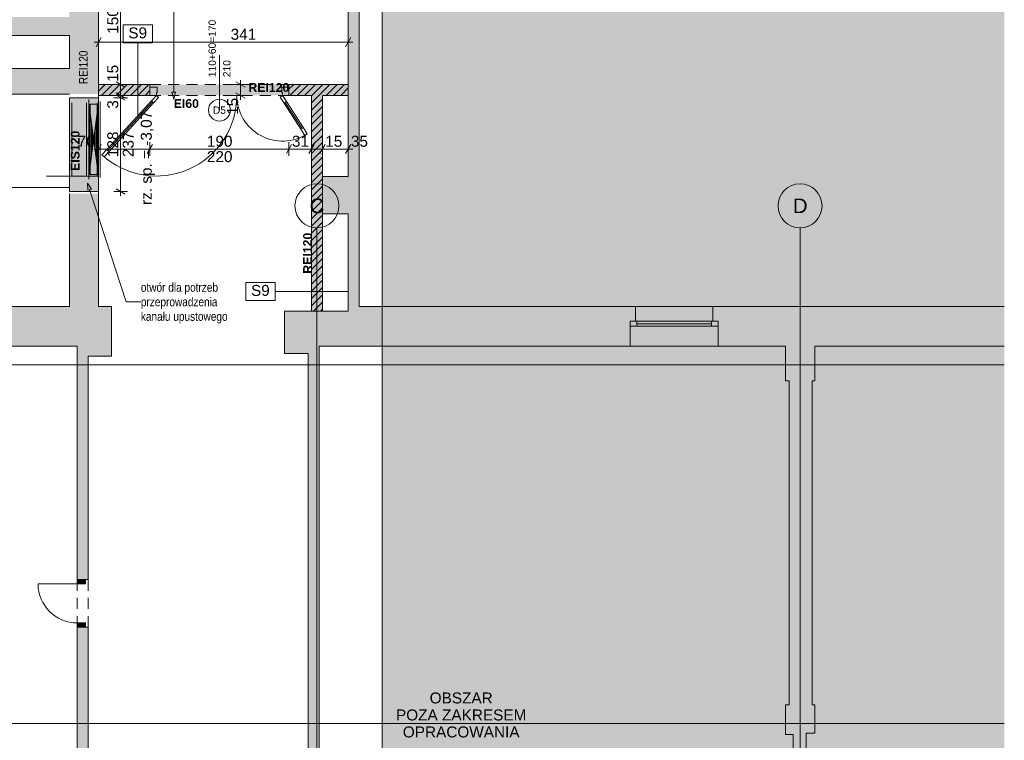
# Paper-space layout 'A-29 RZUT - PIĘTRO -1' of a CAD drawing. Header units: millimetres. Extents: x 0 to 950, y 0 to 750.
# Tile 15 of 24: x 266 to 535, y 301 to 498. Entities that reach past the tile are written whole.
import ezdxf
from ezdxf.xclip import XClip

# ---------------------------------------------------------------- set-up
doc = ezdxf.new("R2010")
doc.units = ezdxf.units.MM
doc.header["$MEASUREMENT"] = 0
doc.header["$XCLIPFRAME"] = 0
for name, pattern in [('DASHDOTX2', [1000, 500, -250, 0, -250]), ('Przer. długie kreski', [2.5, 1.5, -1]), ('PRZERYWANA_DU_A', [550, 350, -200])]:
    doc.linetypes.add(name, pattern=pattern)
for name, color, linetype, lineweight, true_color in [('A_opis ścian_Nr_pióra__19', 7, 'Continuous', 5, 0x191919), ('A_opis_Nr_pióra__255', 7, 'Continuous', 15, 0x242424), ('A_opis_Nr_pióra__7', 7, 'Continuous', 18, 0x171717), ('A_opis_Nr_pióra__8', 7, 'Continuous', 13, 0x4c4c4c), ('A_osie_Nr_pióra__16', 7, 'Continuous', 5, 0x0f0f0f), ('A_osie_Nr_pióra__76', 7, 'Continuous', 5, 0x2d2d2d), ('A_ppoż proj_Nr_pióra__8', 7, 'Continuous', 13, 0x4c4c4c), ('A_ppoż_Nr_pióra__8', 7, 'Continuous', 13, 0x4c4c4c), ('A_sanitarne_Nr_pióra__6', 7, 'Continuous', 13, 0xa9a9a9), ('A_STAN DO PB_Nr_pióra__8', 7, 'Continuous', 13, 0x4c4c4c), ('A_ściany_Nr_pióra__10', 7, 'Continuous', 13, 0x4b4b4b), ('Okna Archicada_Nr_pióra__19', 7, 'Continuous', 5, 0x191919)]:
    doc.layers.add(name, color=color, linetype=linetype, lineweight=lineweight, true_color=true_color)
for name, color, linetype in [('A_ppoż', 7, 'Continuous'), ('A_ppoż proj', 7, 'Continuous'), ('A_ściany', 7, 'Continuous'), ('A_ściany proj', 7, 'Continuous'), ('Drzwi Archicad', 7, 'Continuous')]:
    doc.layers.add(name, color=color, linetype=linetype)
for name, color, linetype, lineweight in [('A_ppoż_Nr_pióra__2', 8, 'Continuous', 13), ('A_wymiary_Nr_pióra__1', 7, 'Continuous', 20), ('A_wymiary_Nr_pióra__2', 8, 'Continuous', 13), ('A_ściany proj_Nr_pióra__1', 7, 'Continuous', 20), ('A_ściany_Nr_pióra__1', 7, 'Continuous', 20), ('Drzwi Archicad_Nr_pióra__1', 7, 'Continuous', 20), ('Drzwi Archicad_Nr_pióra__3', 252, 'Continuous', 13), ('Znaczniki drzwi Archicada_Nr_pióra__3', 252, 'Continuous', 13)]:
    doc.layers.add(name, color=color, linetype=linetype, lineweight=lineweight)
doc.styles.add('STYL_AUTOMATYCZNY_1', font='arial.ttf')
doc.styles.add('STYL_AUTOMATYCZNY_2', font='ARIALN.TTF')
doc.styles.add('STYL_AUTOMATYCZNY_3', font='arial.ttf')
doc.styles.add('STYL_AUTOMATYCZNY_4', font='arial.ttf')
doc.styles.add('STYL_AUTOMATYCZNY_5', font='arial.ttf')
pattern_1 = [(45, (-3203.2107, -656.7228), (-0.9899495, 0.9899495), [])]

# ---------------------------------------------------------------- blocks, each defined once
blk = doc.blocks.new('Rysunek_1_1', base_point=(-3203.21, -656.72))
at = {"layer": 'A_ppoż', "linetype": 'Continuous', "lineweight": 0, "true_color": 0x484848}
blk.add_hatch(color=251, dxfattribs=at).paths.add_polyline_path([(365.17, 519.05), (365.17, 291.43), (535.17, 291.43), (535.17, 519.05)])
at = {"layer": 'A_ppoż proj', "linetype": 'Continuous', "lineweight": 0, "true_color": 0x121212}
for points in [[(287.76, 476.98), (345.94, 476.98), (345.94, 419.03), (345.94, 418.03), (348.94, 418.03), (348.94, 476.98), (355.94, 476.98), (355.94, 479.98), (287.76, 479.98)], [(279.76, 450.78), (287.76, 450.78), (287.76, 476.38), (279.76, 476.38)]]:
    blk.add_hatch(color=250, dxfattribs=at).paths.add_polyline_path(points)
at = {"layer": 'A_ściany', "linetype": 'Continuous', "lineweight": 0, "true_color": 0x000000}
for points in [[(355.94, 454.81), (358.94, 454.81), (358.94, 519.05), (355.94, 519.05)], [(279.76, 477.38), (287.76, 477.38), (287.76, 509.98), (279.76, 509.98)], [(226.76, 493.38), (279.76, 493.38), (279.76, 498.38), (226.76, 498.38)], [(219.76, 477.38), (279.76, 477.38), (279.76, 484.38), (226.76, 484.38)], [(358.94, 444.69), (358.94, 454.81), (348.94, 454.81), (348.94, 444.69)], [(279.76, 450.18), (279.76, 419.33), (287.76, 419.33), (287.76, 450.18)], [(358.94, 419.33), (358.94, 444.69), (355.94, 444.69), (355.94, 419.33)], [(281.88, 408.53), (291.28, 419.33), (258.98, 419.33), (258.98, 415.33), (260.38, 415.33), (260.38, 408.53)], [(291.28, 405.79), (291.28, 419.33), (281.88, 408.53), (281.88, 405.79)], [(338.5, 408.53), (355.94, 408.53), (363.77, 408.53), (363.77, 419.33), (355.94, 419.33), (355.94, 418.03), (338.5, 418.03)], [(432.98, 408.53), (432.98, 415.33), (434.38, 415.33), (434.38, 419.33), (363.77, 419.33), (363.77, 408.53)], [(455.58, 419.33), (455.58, 415.33), (456.98, 415.33), (456.98, 408.53), (535.17, 408.53), (535.17, 419.33)], [(348, 406.53), (348, 408.53), (338.5, 408.53), (338.5, 406.53)], [(348, 287.29), (348, 406.53), (345, 406.53), (345, 283.91)], [(483.38, 399.07), (483.38, 408.53), (475.38, 408.53), (475.38, 399.07)], [(284.88, 405.79), (281.88, 405.79), (281.88, 344.79), (284.88, 344.79)], [(482.66, 310.49), (482.66, 399.07), (476.38, 399.07), (476.38, 310.49)], [(281.88, 331.71), (281.88, 283.05), (284.88, 280.05), (284.88, 331.71)], [(483.38, 302.79), (483.38, 310.49), (475.38, 310.49), (475.38, 302.79)], [(481.08, 302.41), (481.08, 302.79), (475.38, 302.79), (475.38, 302.41)], [(481.08, 282.93), (481.08, 302.41), (477.48, 302.41), (477.48, 282.93)]]:
    blk.add_hatch(color=18, dxfattribs=at).paths.add_polyline_path(points)
at = {"layer": 'A_ściany proj', "linetype": 'Continuous', "lineweight": 0, "true_color": 0x000000}
h = blk.add_hatch(dxfattribs=at)
h.set_pattern_fill('bloczki_ceramiczne_0001', color=18, style=0, pattern_type=2)
h.set_pattern_definition(pattern_1)
h.paths.add_polyline_path([(287.76, 476.98), (301.76, 476.98), (301.76, 479.98), (287.76, 479.98)])
h = blk.add_hatch(dxfattribs=at)
h.set_pattern_fill('bloczki_ceramiczne_0001', color=18, style=0, pattern_type=2)
h.set_pattern_definition(pattern_1)
h.paths.add_polyline_path([(339.76, 476.98), (355.94, 476.98), (355.94, 479.98), (339.76, 479.98)])
h = blk.add_hatch(dxfattribs=at)
h.set_pattern_fill('bloczki_ceramiczne_0001', color=18, style=0, pattern_type=2)
h.set_pattern_definition(pattern_1)
h.paths.add_polyline_path([(345.94, 476.98), (345.94, 418.03), (348.94, 418.03), (348.94, 476.98)])
at = {"layer": 'Drzwi Archicad', "linetype": 'Continuous', "lineweight": 0, "true_color": 0xfdfdfd}
for points in [[(281.88, 344.79), (281.88, 343.59), (284.18, 343.59), (284.18, 344.79)], [(284.18, 331.71), (284.18, 332.91), (281.88, 332.91), (281.88, 331.71)]]:
    blk.add_hatch(color=7, dxfattribs=at).paths.add_polyline_path(points)
at = {"layer": 'A_opis ścian_Nr_pióra__19', "color": 250, "linetype": 'Continuous', "lineweight": 5, "ltscale": 2, "true_color": 0x191919}
for p, q in [((302.43, 496.27), (294.43, 496.27)), ((294.43, 496.27), (294.43, 491.32)), ((302.43, 491.32), (302.43, 496.27)), ((294.43, 491.32), (302.43, 491.32)), ((298.43, 491.32), (298.43, 471.32)), ((335.94, 425.91), (327.94, 425.91)), ((327.94, 425.91), (327.94, 420.96)), ((335.94, 420.96), (335.94, 425.91)), ((335.94, 423.44), (355.94, 423.44)), ((327.94, 420.96), (335.94, 420.96))]:
    blk.add_line(p, q, dxfattribs=at)
at = {"layer": 'A_opis_Nr_pióra__255', "color": 250, "linetype": 'Continuous', "lineweight": 15, "ltscale": 2, "true_color": 0x242424}
for p, q in [((308.28, 477.85), (308.28, 511.41)), ((307.78, 477.85), (308.78, 477.85)), ((308.28, 475.98), (307.78, 477.85)), ((308.28, 475.98), (308.78, 477.85)), ((284.73, 453.04), (285.78, 451.42)), ((284.73, 453.04), (284.83, 451.11)), ((285.78, 451.42), (284.83, 451.11)), ((285.3, 451.26), (295.27, 420.58)), ((295.27, 420.58), (299.29, 420.58))]:
    blk.add_line(p, q, dxfattribs=at)
at = {"layer": 'A_osie_Nr_pióra__16', "color": 250, "linetype": 'DASHDOTX2', "lineweight": 5, "ltscale": 2, "true_color": 0x0f0f0f}
for p, q in [((347.38, 400.34), (347.38, 440.84)), ((479.38, 400.34), (479.38, 440.84)), ((535.17, 403.43), (86.77, 403.43)), ((347.38, 400.34), (347.38, 101.43)), ((479.38, 400.34), (479.38, 101.43)), ((535.17, 305.43), (86.77, 305.43))]:
    blk.add_line(p, q, dxfattribs=at)
for p in [(347.38, 400.34), (347.38, 400.34), (479.38, 400.34), (479.38, 400.34)]:
    blk.add_point(p, dxfattribs=at)
at = {"layer": 'A_osie_Nr_pióra__76', "color": 250, "linetype": 'Continuous', "lineweight": 5, "ltscale": 2, "true_color": 0x2d2d2d}
for centre in [(347.38, 446.84), (479.38, 446.84)]:
    blk.add_circle(centre, 6, dxfattribs=at)
at = {"layer": 'A_ppoż_Nr_pióra__2', "color": 8, "linetype": 'PRZERYWANA_DU_A', "lineweight": 13, "ltscale": 2, "flags": 128}
blk.add_lwpolyline([(535.17, 291.43), (365.17, 291.43), (365.17, 519.05)], dxfattribs=at)
at = {"layer": 'A_sanitarne_Nr_pióra__6', "color": 253, "linetype": 'Continuous', "lineweight": 13, "ltscale": 2, "true_color": 0xa9a9a9}
for p, q in [((280.46, 474.98), (280.46, 454.98)), ((284.46, 474.98), (284.46, 454.98)), ((285.06, 475.88), (285.06, 454.08)), ((285.06, 454.98), (287.76, 474.98)), ((287.76, 454.98), (285.06, 474.98)), ((285.14, 455.57), (285.14, 474.39)), ((287.41, 474.58), (285.41, 474.58)), ((285.41, 474.58), (285.41, 455.38)), ((287.36, 454.98), (287.36, 474.98)), ((287.41, 455.38), (287.41, 474.58)), ((287.68, 455.57), (287.68, 474.39)), ((287.76, 454.08), (287.76, 475.88)), ((288.16, 454.58), (288.16, 475.38)), ((285.46, 457.93), (285.46, 472.04)), ((287.37, 457.93), (287.37, 472.04)), ((285.78, 460.28), (285.78, 469.68)), ((287.05, 460.28), (287.05, 469.68)), ((286.1, 462.63), (286.1, 467.33)), ((286.73, 462.63), (286.73, 467.33)), ((273.56, 454.98), (287.76, 454.98)), ((285.41, 455.38), (287.41, 455.38))]:
    blk.add_line(p, q, dxfattribs=at)
at = {"layer": 'A_STAN DO PB_Nr_pióra__8', "color": 251, "linetype": 'PRZERYWANA_DU_A', "lineweight": 13, "ltscale": 2, "true_color": 0x4c4c4c}
blk.add_line((229.46, 451.88), (279.76, 451.88), dxfattribs=at)
at = {"layer": 'A_wymiary_Nr_pióra__1', "color": 7, "linetype": 'Continuous', "lineweight": 20, "ltscale": 2}
for p, q in [((288.48, 492.8), (287.04, 490.3)), ((355.22, 490.3), (356.66, 492.8)), ((292.51, 480.7), (295.01, 479.26)), ((327.75, 479.26), (325.25, 480.7)), ((292.51, 477.7), (295.01, 476.26)), ((295.01, 475.66), (292.51, 477.1)), ((325.25, 477.7), (327.75, 476.26)), ((288.48, 463.59), (287.04, 461.09)), ((302.48, 463.59), (301.04, 461.09)), ((340.48, 463.59), (339.04, 461.09)), ((346.67, 463.59), (345.22, 461.09)), ((349.67, 463.59), (348.22, 461.09)), ((355.22, 461.09), (356.66, 463.59)), ((292.51, 451.5), (295.01, 450.06))]:
    blk.add_line(p, q, dxfattribs=at)
at = {"layer": 'A_wymiary_Nr_pióra__2', "color": 8, "linetype": 'Continuous', "lineweight": 13, "ltscale": 2}
for p, q in [((293.76, 479.98), (293.76, 509.98)), ((287.76, 489.68), (287.76, 493.43)), ((355.94, 489.68), (355.94, 493.43)), ((286.54, 491.55), (287.76, 491.55)), ((287.76, 491.55), (355.94, 491.55)), ((355.94, 491.55), (357.17, 491.55)), ((295.64, 479.98), (291.89, 479.98)), ((293.76, 476.98), (293.76, 479.98)), ((328.38, 479.98), (324.63, 479.98)), ((326.5, 479.98), (326.5, 481.2)), ((326.5, 476.98), (326.5, 479.98)), ((295.64, 476.98), (291.89, 476.98)), ((295.64, 476.38), (291.89, 476.38)), ((293.76, 476.38), (293.76, 476.98)), ((293.76, 450.78), (293.76, 476.38)), ((328.38, 476.98), (324.63, 476.98)), ((326.5, 475.76), (326.5, 476.98)), ((287.76, 460.46), (287.76, 464.21)), ((301.76, 460.46), (301.76, 464.21)), ((339.76, 460.46), (339.76, 464.21)), ((345.94, 460.46), (345.94, 464.21)), ((348.94, 460.46), (348.94, 464.21)), ((355.94, 460.46), (355.94, 464.21)), ((286.54, 462.34), (287.76, 462.34)), ((287.76, 462.34), (301.76, 462.34)), ((301.76, 462.34), (339.76, 462.34)), ((339.76, 462.34), (345.94, 462.34)), ((345.94, 462.34), (348.94, 462.34)), ((348.94, 462.34), (355.94, 462.34)), ((355.94, 462.34), (357.17, 462.34)), ((295.64, 450.78), (291.89, 450.78)), ((293.76, 449.56), (293.76, 450.78))]:
    blk.add_line(p, q, dxfattribs=at)
at = {"layer": 'A_ściany proj_Nr_pióra__1', "color": 7, "linetype": 'Continuous', "lineweight": 20, "ltscale": 2}
for p, q in [((301.76, 479.28), (301.76, 479.98)), ((301.76, 476.98), (301.76, 479.28)), ((339.76, 479.28), (339.76, 479.98)), ((339.76, 476.98), (339.76, 479.28))]:
    blk.add_line(p, q, dxfattribs=at)
at = {"layer": 'A_ściany proj_Nr_pióra__1', "color": 7, "linetype": 'Continuous', "lineweight": 20, "ltscale": 2, "flags": 128}
for points in [[(301.76, 479.98), (287.76, 479.98)], [(287.76, 479.98), (287.76, 476.98)], [(355.94, 479.98), (339.76, 479.98)], [(355.94, 476.98), (355.94, 479.98)], [(287.76, 476.98), (301.76, 476.98)], [(339.76, 476.98), (345.94, 476.98)], [(345.94, 476.98), (345.94, 418.03)], [(348.94, 476.98), (355.94, 476.98)], [(348.94, 418.03), (348.94, 476.98)], [(345.94, 418.03), (348.94, 418.03)]]:
    blk.add_lwpolyline(points, dxfattribs=at)
at = {"layer": 'A_ściany_Nr_pióra__1', "color": 7, "linetype": 'Continuous', "lineweight": 20, "ltscale": 2}
for p, q in [((282.36, 476.38), (279.76, 476.38)), ((282.36, 476.38), (287.76, 476.38)), ((282.36, 450.78), (279.76, 450.78)), ((282.36, 450.78), (287.76, 450.78)), ((434.38, 419.33), (434.38, 415.33)), ((455.58, 419.33), (455.58, 415.33)), ((434.38, 415.33), (432.98, 415.33)), ((432.98, 415.33), (432.98, 408.53)), ((455.58, 415.33), (456.98, 415.33)), ((456.98, 415.33), (456.98, 408.53)), ((281.88, 344.79), (281.88, 345.73)), ((281.88, 344.79), (284.18, 344.79)), ((284.18, 344.79), (284.88, 344.79)), ((284.88, 344.79), (284.88, 345.53)), ((281.88, 331.71), (281.88, 330.77)), ((281.88, 331.71), (284.18, 331.71)), ((284.18, 331.71), (284.88, 331.71)), ((284.88, 331.71), (284.88, 330.97))]:
    blk.add_line(p, q, dxfattribs=at)
at = {"layer": 'A_ściany_Nr_pióra__1', "color": 7, "linetype": 'Continuous', "lineweight": 20, "ltscale": 2, "flags": 128}
for points in [[(355.94, 519.05), (355.94, 454.81)], [(358.94, 454.81), (358.94, 519.05)], [(287.76, 476.38), (287.76, 509.98)], [(226.76, 493.38), (279.76, 493.38)], [(279.76, 493.38), (279.76, 484.38)], [(279.76, 484.38), (226.76, 484.38)], [(219.76, 477.38), (279.76, 477.38)], [(355.94, 454.81), (348.94, 454.81)], [(348.94, 454.81), (348.94, 444.69)], [(358.94, 444.69), (358.94, 454.81)], [(279.76, 450.18), (279.76, 419.33)], [(287.76, 419.33), (287.76, 450.78)], [(348.94, 444.69), (355.94, 444.69)], [(355.94, 444.69), (355.94, 419.33)], [(358.94, 419.33), (358.94, 444.69)], [(279.76, 419.33), (258.98, 419.33)], [(291.28, 419.33), (287.76, 419.33)], [(291.28, 405.79), (291.28, 419.33)], [(355.94, 418.03), (338.5, 418.03)], [(338.5, 418.03), (338.5, 408.53)], [(355.94, 419.33), (355.94, 418.03)], [(363.77, 419.33), (358.94, 419.33)], [(434.38, 419.33), (363.77, 419.33)], [(535.17, 419.33), (455.58, 419.33)], [(260.38, 408.53), (281.88, 408.53)], [(281.88, 408.53), (281.88, 405.79)], [(338.5, 408.53), (338.5, 406.53)], [(338.5, 406.53), (345, 406.53)], [(345, 406.53), (345, 283.91)], [(348, 406.53), (348, 408.53)], [(348, 408.53), (355.94, 408.53)], [(348, 287.29), (348, 406.53)], [(355.94, 408.53), (363.77, 408.53)], [(363.77, 408.53), (432.98, 408.53)], [(456.98, 408.53), (475.38, 408.53)], [(475.38, 408.53), (475.38, 399.07)], [(483.38, 408.53), (535.17, 408.53)], [(483.38, 399.07), (483.38, 408.53)], [(281.88, 405.79), (281.88, 344.79)], [(284.88, 344.79), (284.88, 405.79)], [(284.88, 405.79), (291.28, 405.79)], [(475.38, 399.07), (476.38, 399.07)], [(476.38, 399.07), (476.38, 310.49)], [(482.66, 310.49), (482.66, 399.07)], [(482.66, 399.07), (483.38, 399.07)], [(281.88, 331.71), (281.88, 298.75)], [(284.88, 280.05), (284.88, 331.71)], [(476.38, 310.49), (475.38, 310.49)], [(475.38, 310.49), (475.38, 302.79)], [(483.38, 310.49), (482.66, 310.49)], [(483.38, 302.79), (483.38, 310.49)], [(475.38, 302.79), (475.38, 302.41)], [(475.38, 302.41), (477.48, 302.41)], [(477.48, 302.41), (477.48, 286.49)], [(481.08, 302.41), (481.08, 302.79)], [(481.08, 302.79), (483.38, 302.79)], [(481.08, 286.46), (481.08, 302.41)]]:
    blk.add_lwpolyline(points, dxfattribs=at)
at = {"layer": 'A_ściany_Nr_pióra__10', "color": 251, "linetype": 'Przer. długie kreski', "lineweight": 13, "ltscale": 2, "true_color": 0x4b4b4b}
for p, q in [((281.88, 331.71), (281.88, 344.79)), ((284.88, 331.71), (284.88, 344.79))]:
    blk.add_line(p, q, dxfattribs=at)
at = {"layer": 'Drzwi Archicad_Nr_pióra__1', "color": 7, "linetype": 'Continuous', "lineweight": 20, "ltscale": 2}
for p, q in [((281.88, 344.79), (281.88, 345.73)), ((281.88, 344.79), (281.88, 345.73)), ((281.88, 344.79), (281.88, 343.59)), ((284.18, 344.79), (281.88, 344.79)), ((281.88, 344.79), (284.18, 344.79)), ((281.88, 344.79), (284.18, 344.79)), ((284.18, 343.59), (284.18, 344.79)), ((284.18, 344.79), (284.88, 344.79)), ((284.18, 344.79), (284.88, 344.79)), ((284.88, 344.79), (284.88, 345.53)), ((284.88, 344.79), (284.88, 345.53)), ((281.88, 343.59), (271.2, 343.59)), ((281.88, 343.59), (284.18, 343.59)), ((284.18, 332.91), (281.88, 332.91)), ((281.88, 332.91), (281.88, 331.71)), ((281.88, 331.71), (284.18, 331.71)), ((281.88, 331.71), (284.18, 331.71)), ((281.88, 331.71), (284.18, 331.71)), ((281.88, 331.71), (281.88, 330.77)), ((281.88, 331.71), (281.88, 330.77)), ((284.18, 331.71), (284.18, 332.91)), ((284.18, 331.71), (284.88, 331.71)), ((284.18, 331.71), (284.88, 331.71)), ((284.88, 331.71), (284.88, 330.97)), ((284.88, 331.71), (284.88, 330.97))]:
    blk.add_line(p, q, dxfattribs=at)
blk.add_arc((281.88, 343.59), 10.68, 180, 270, dxfattribs=at)
at = {"layer": 'Drzwi Archicad_Nr_pióra__3', "color": 252, "linetype": 'Przer. długie kreski', "lineweight": 13, "ltscale": 2}
for p, q in [((339.76, 479.98), (301.76, 479.98)), ((339.76, 476.98), (301.76, 476.98))]:
    blk.add_line(p, q, dxfattribs=at)
at = {"layer": 'Drzwi Archicad_Nr_pióra__3', "color": 252, "linetype": 'Continuous', "lineweight": 13, "ltscale": 2}
for p, q in [((301.76, 479.28), (301.76, 479.98)), ((301.76, 479.28), (301.76, 476.98)), ((303.76, 479.28), (301.76, 479.28)), ((301.76, 476.98), (301.76, 479.28)), ((301.76, 476.98), (301.76, 479.28)), ((303.76, 477.78), (303.76, 479.28)), ((337.76, 479.28), (337.76, 477.78)), ((339.76, 479.28), (337.76, 479.28)), ((339.76, 479.28), (339.76, 479.98)), ((339.76, 476.98), (339.76, 479.28)), ((339.76, 476.98), (339.76, 479.28)), ((339.76, 476.98), (339.76, 479.28)), ((301.76, 476.98), (303.52, 476.98)), ((302.17, 475.51), (303.52, 476.98)), ((304.11, 476.44), (302.76, 474.97)), ((303.52, 476.98), (303.52, 477.78)), ((303.52, 477.78), (303.76, 477.78)), ((303.52, 476.98), (304.11, 476.44)), ((338, 476.98), (337.33, 476.55)), ((337.33, 476.55), (338.41, 474.87)), ((337.76, 477.78), (338, 477.78)), ((338, 477.78), (338, 476.98)), ((338, 476.98), (339.76, 476.98)), ((339.09, 475.3), (338, 476.98)), ((290.29, 461.98), (302.46, 475.24)), ((302.76, 474.97), (302.17, 475.51)), ((338.41, 474.87), (339.09, 475.3)), ((343.34, 467.95), (338.75, 475.08)), ((343.68, 468.17), (343, 467.74)), ((344.76, 466.49), (343.68, 468.17)), ((343, 467.74), (344.09, 466.06)), ((344.09, 466.06), (344.76, 466.49)), ((288.64, 460.78), (290, 462.25)), ((289.23, 460.23), (288.64, 460.78)), ((290.59, 461.71), (289.23, 460.23)), ((290, 462.25), (290.59, 461.71))]:
    blk.add_line(p, q, dxfattribs=at)
at = {"layer": 'Drzwi Archicad_Nr_pióra__3', "color": 252, "linetype": 'Continuous', "lineweight": 13, "ltscale": 2, "flags": 128}
for points in [[(290, 462.25), (302.17, 475.51), (302.46, 475.24), (290.29, 461.98)], [(290.29, 461.98), (302.46, 475.24), (302.76, 474.97), (290.59, 461.71)], [(343.34, 467.95), (338.75, 475.08), (338.41, 474.87), (343, 467.74)], [(343.68, 468.17), (339.09, 475.3), (338.75, 475.08), (343.34, 467.95)]]:
    blk.add_lwpolyline(points, close=True, dxfattribs=at)
at = {"layer": 'Drzwi Archicad_Nr_pióra__3', "color": 252, "linetype": 'Continuous', "lineweight": 13, "ltscale": 2}
for centre, radius, start, end in [((303.52, 476.98), 22, 227.4423, 0), ((338, 476.98), 12.48, 180, 302.7843)]:
    blk.add_arc(centre, radius, start, end, dxfattribs=at)
at = {"layer": 'Okna Archicada_Nr_pióra__19', "color": 250, "linetype": 'Continuous', "lineweight": 5, "ltscale": 2, "true_color": 0x191919}
for p, q in [((282.36, 476.38), (279.76, 476.38)), ((279.76, 476.38), (279.76, 450.78)), ((282.36, 476.38), (287.76, 476.38)), ((287.76, 476.38), (287.76, 450.78)), ((282.36, 450.78), (279.76, 450.78)), ((282.36, 450.78), (287.76, 450.78)), ((432.98, 419.33), (456.98, 419.33)), ((432.98, 415.33), (456.98, 415.33)), ((432.98, 415.33), (432.98, 413.93)), ((434.78, 415.33), (434.78, 413.93)), ((434.78, 414.63), (455.18, 414.63)), ((455.18, 415.33), (455.18, 413.93)), ((456.98, 415.33), (456.98, 413.93)), ((432.98, 413.93), (456.98, 413.93)), ((432.98, 408.53), (456.98, 408.53))]:
    blk.add_line(p, q, dxfattribs=at)
at = {"layer": 'Znaczniki drzwi Archicada_Nr_pióra__3', "color": 252, "linetype": 'Continuous', "lineweight": 13, "ltscale": 2}
blk.add_line((320.76, 472.98), (320.76, 487.98), dxfattribs=at)
at = {"layer": 'Znaczniki drzwi Archicada_Nr_pióra__3', "color": 252, "linetype": 'Continuous', "lineweight": 13, "ltscale": 2, "flags": 128}
blk.add_lwpolyline([(317.76, 472.98, 1), (323.76, 472.98, 1)], format="xyb", close=True, dxfattribs=at)
at = {"layer": 'A_opis ścian_Nr_pióra__19', "color": 250, "linetype": 'Continuous', "lineweight": 5, "true_color": 0x191919, "char_height": 3, "attachment_point": 2, "style": 'STYL_AUTOMATYCZNY_1'}
for insert in [(298.43, 495.58), (331.94, 425.23)]:
    blk.add_mtext('\\A1;{\\pqc;\\fArial|b0|i0|c238|p0;\\W1.000000;S9}', dxfattribs=dict(at, insert=insert))
at = {"layer": 'A_opis_Nr_pióra__7', "color": 250, "linetype": 'Continuous', "lineweight": 18, "true_color": 0x171717, "insert": (386.8, 307.74), "char_height": 3, "attachment_point": 5, "line_spacing_factor": 0.928578, "style": 'STYL_AUTOMATYCZNY_1'}
blk.add_mtext('\\A1;{\\pqc;\\fArial|b0|i0|c238|p0;\\W1.000000;OBSZAR\\P\\pqc;\\fArial|b0|i0|c238|p0;\\W1.000000;POZA ZAKRESEM \\P\\pqc;\\fArial|b0|i0|c238|p0;\\W1.000000;OPRACOWANIA}', dxfattribs=at)
at = {"layer": 'A_opis_Nr_pióra__8', "color": 251, "linetype": 'Continuous', "lineweight": 13, "true_color": 0x4c4c4c, "insert": (299.29, 420.24), "char_height": 2.4, "attachment_point": 4, "line_spacing_factor": 0.992371, "style": 'STYL_AUTOMATYCZNY_2'}
blk.add_mtext('\\A1;{\\pql;\\fArial Narrow|b0|i0|c238|p0;\\W1.000000;otwór dla potrzeb \\P\\pql;\\fArial Narrow|b0|i0|c238|p0;\\W1.000000;przeprowadzenia \\P\\pql;\\fArial Narrow|b0|i0|c238|p0;\\W1.000000;kanału upustowego}', dxfattribs=at)
at = {"layer": 'A_osie_Nr_pióra__76', "color": 250, "linetype": 'Continuous', "lineweight": 5, "true_color": 0x2d2d2d, "char_height": 4, "attachment_point": 1, "style": 'STYL_AUTOMATYCZNY_1'}
for s, insert in [('\\A1;{\\pql;\\pt0;\\fArial|b0|i0|c238|p0;\\W1.000000;C}', (345.4, 448.84)), ('\\A1;{\\pql;\\pt0;\\fArial|b0|i0|c238|p0;\\W1.000000;D}', (477.4, 448.84))]:
    blk.add_mtext(s, dxfattribs=dict(at, insert=insert))
at = {"layer": 'A_ppoż proj_Nr_pióra__8', "color": 251, "linetype": 'Continuous', "lineweight": 13, "true_color": 0x4c4c4c, "char_height": 2.4, "attachment_point": 5, "style": 'STYL_AUTOMATYCZNY_3'}
for s, insert in [('\\A1;{\\pqc;\\fArial|b1|i0|c238|p0;\\W1.000000;REI120}', (334.26, 479.16)), ('\\A1;{\\pqc;\\fArial|b1|i0|c238|p0;\\W1.000000;EI60}', (311.71, 474.77))]:
    blk.add_mtext(s, dxfattribs=dict(at, insert=insert))
at = {"layer": 'A_ppoż proj_Nr_pióra__8', "color": 251, "linetype": 'Continuous', "lineweight": 13, "true_color": 0x4c4c4c, "char_height": 2.4, "attachment_point": 5, "rotation": 90, "style": 'STYL_AUTOMATYCZNY_3'}
for s, insert in [('\\A1;{\\pqc;\\fArial|b1|i0|c238|p0;\\W1.000000;EIS120}', (281.35, 461.87)), ('\\A1;{\\pqc;\\fArial|b1|i0|c238|p0;\\W1.000000;REI120}', (344.84, 433.9))]:
    blk.add_mtext(s, dxfattribs=dict(at, insert=insert))
at = {"layer": 'A_ppoż_Nr_pióra__8', "color": 251, "linetype": 'Continuous', "lineweight": 13, "true_color": 0x4c4c4c, "insert": (283.59, 484.66), "char_height": 2.4, "attachment_point": 5, "rotation": 90, "style": 'STYL_AUTOMATYCZNY_2'}
blk.add_mtext('\\A1;{\\pqc;\\fArial Narrow|b0|i0|c238|p0;\\W1.000000;REI120}', dxfattribs=at)
at = {"layer": 'A_wymiary_Nr_pióra__1', "color": 7, "linetype": 'Continuous', "lineweight": 20, "char_height": 3, "attachment_point": 7, "rotation": 90, "style": 'STYL_AUTOMATYCZNY_5'}
for s, insert, width in [('\\A1;{\\pql;\\fArial|b0|i0|c238|p0;\\W1.000000;150}', (293.16, 493.84), 6.8645), ('\\A1;{\\pql;\\fArial|b0|i0|c238|p0;\\W1.000000;15}', (293.16, 480.7), 4.5763), ('\\A1;{\\pql;\\fArial|b0|i0|c238|p0;\\W1.000000;3}', (293.16, 473.37), 2.2882), ('\\A1;{\\pql;\\fArial|b0|i0|c238|p0;\\W1.000000;15}', (325.9, 471.68), 4.5763), ('\\A1;{\\pql;\\fArial|b0|i0|c238|p0;\\W1.000000;128}', (293.16, 460.15), 6.8645), ('\\A1;{\\pql;\\fArial|b0|i0|c238|p0;\\W1.000000;237}', (297.36, 460.15), 6.8645)]:
    blk.add_mtext(s, dxfattribs=dict(at, insert=insert, width=width))
at = {"layer": 'A_wymiary_Nr_pióra__1', "color": 7, "linetype": 'Continuous', "lineweight": 20, "char_height": 3, "attachment_point": 7, "style": 'STYL_AUTOMATYCZNY_5'}
for s, insert, width in [('\\A1;{\\pql;\\fArial|b0|i0|c238|p0;\\W1.000000;341}', (323.82, 492.15), 6.8645), ('\\A1;{\\pql;\\fArial|b0|i0|c238|p0;\\W1.000000;70}', (282.02, 462.94), 4.5763), ('\\A1;{\\pql;\\fArial|b0|i0|c238|p0;\\W1.000000;190}', (317.33, 462.94), 6.8645), ('\\A1;{\\pql;\\fArial|b0|i0|c238|p0;\\W1.000000;31}', (340.56, 462.94), 4.5763), ('\\A1;{\\pql;\\fArial|b0|i0|c238|p0;\\W1.000000;15}', (349.67, 462.94), 4.5763), ('\\A1;{\\pql;\\fArial|b0|i0|c238|p0;\\W1.000000;35}', (356.67, 462.94), 4.5763), ('\\A1;{\\pql;\\fArial|b0|i0|c238|p0;\\W1.000000;220}', (317.33, 458.74), 6.8645)]:
    blk.add_mtext(s, dxfattribs=dict(at, insert=insert, width=width))
at = {"layer": 'A_wymiary_Nr_pióra__1', "color": 7, "linetype": 'Continuous', "lineweight": 20, "insert": (299.27, 459.93), "char_height": 3, "attachment_point": 2, "rotation": 90, "style": 'STYL_AUTOMATYCZNY_5'}
blk.add_mtext('\\A1;{\\pqc;\\fArial|b0|i0|c238|p0;\\W1.000000;rz. sp. = -3,07}', dxfattribs=at)
at = {"layer": 'Znaczniki drzwi Archicada_Nr_pióra__3', "color": 252, "linetype": 'Continuous', "lineweight": 13, "char_height": 2, "attachment_point": 7, "rotation": 90, "style": 'STYL_AUTOMATYCZNY_4'}
for s, insert in [('\\A1;{\\pql;\\fArial CE|b0|i0|c238|p0;\\W1.000000;110+60=170}', (319.8, 481.98)), ('\\A1;{\\pql;\\fArial CE|b0|i0|c238|p0;\\W1.000000;210}', (323.8, 481.98))]:
    blk.add_mtext(s, dxfattribs=dict(at, insert=insert))
at = {"layer": 'Znaczniki drzwi Archicada_Nr_pióra__3', "color": 252, "linetype": 'Continuous', "lineweight": 13, "insert": (318.96, 471.95), "char_height": 2, "attachment_point": 7, "style": 'STYL_AUTOMATYCZNY_4'}
blk.add_mtext('\\A1;{\\pql;\\fArial CE|b0|i0|c238|p0;\\W1.000000;D5}', dxfattribs=at)

psp = doc.layouts.new('A-29 RZUT - PIĘTRO -1')

# ---------------------------------------------------------------- block references
at = {"color": 37, "linetype": 'Continuous', "lineweight": 5, "true_color": 0x656532}
ref = psp.add_blockref('Rysunek_1_1', (-3203.21, -656.72), dxfattribs=at)
XClip(ref).set_block_clipping_path([(34.2720516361, 101.426833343), (535.1719941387, 519.046833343)])

doc.saveas('drawing.dxf')
